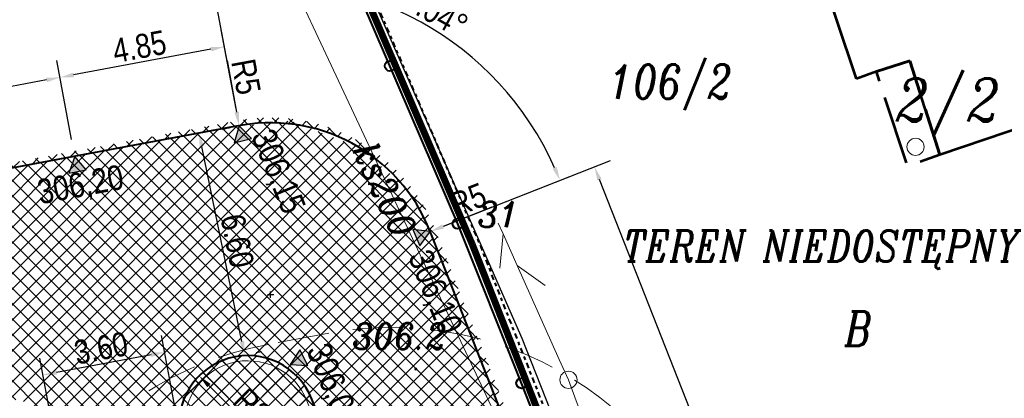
# Model space of a CAD drawing. Extents: x 779 to 3668, y -1329 to 9570.
# Tile 91 of 106: x 2194 to 2223, y -251 to -240. Entities that reach past the tile are written whole.
import ezdxf

# ---------------------------------------------------------------- set-up
doc = ezdxf.new("R2010")
doc.units = 0
for name, pattern in [('2.0_0.5', [2.5, 2, -0.5]), ('CENTER2', [1.125, 0.75, -0.125, 0.125, -0.125]), ('CIĄGłA', [0]), ('DASH', [0.75, 0.5, -0.25]), ('DGN Style 4', [0.3202, 0.16, -0.08, 0.0002, -0.08])]:
    doc.linetypes.add(name, pattern=pattern)
for name, color, linetype, lineweight in [('203-punkt graniczny', 7, 'Continuous', 0), ('203-punkt graniczny-Atr103', 7, 'Continuous', 0), ('210-oznaczenie konturu użytku gruntowego', 7, 'Continuous', 0), ('211-numer działki ewidencyjnej', 7, 'Continuous', 0), ('219-działka ewidencyjna', 7, 'Continuous', 0), ('311-podpora', 7, 'Continuous', 0), ('312-budynek ewidencyjny', 7, 'Continuous', 0), ('_a_obiekty', 250, 'Continuous', 30), ('AGP1_granica_opracow', 7, 'Continuous', 15), ('AGP1_KRAWEZNIKI', 7, 'Continuous', 40), ('AGP1_KRAWEZNIKI GRUBOŚCI', 7, 'Continuous', 9), ('blok - nawis', 7, 'Continuous', 0), ('blok - nawis-Atr25', 7, 'Continuous', 0), ('kanał technologiczny (linia)', 7, 'Continuous', 0), ('MPZP', 7, 'Continuous', 0), ('ogrodzenie trwałe (linia)', 7, 'Continuous', 0), ('przewód kanalizacyjny (linia)-SK', 7, 'Continuous', 0), ('przewód kanalizacyjny (linia)-SK-Atr1', 7, 'Continuous', 0), ('przewód telekomunikacyjny (linia)-STPOW - symbol', 7, 'Continuous', 0), ('PTRW02_01', 7, 'Continuous', 0), ('RTPW01', 253, 'Continuous', 0), ('słup (punkt)', 7, 'Continuous', 0), ('zz-legenda', 7, 'Continuous', 13), ('zz-wypełnienie-chodniki', 142, 'Continuous', 5), ('zz-wypełnienie-drogi', 52, 'Continuous', 5)]:
    doc.layers.add(name, color=color, linetype=linetype, lineweight=lineweight)
doc.layers.add('_a_ekran', color=250, linetype='Continuous')
doc.layers.add('zz-odwodnienie', color=5, linetype='Continuous')
doc.styles.add('ARIAL', font='ARIALN.TTF')
doc.styles.get("Standard").update_dxf_attribs({"font": 'arial.ttf'})
doc.styles.add('Style-ITALIC_1250', font='ITALIC_1250.shx')
doc.linetypes.add('902-500', pattern='A,3.75,[24,dgnlstyle-geo-mz.shx,S=0.002785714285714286,R=0,X=0,Y=0],3.75', length=7.5)
doc.dimstyles.new('z1do1', dxfattribs={"dimtxt": 0.7, "dimasz": 0.4, "dimexe": 0.5, "dimexo": 0.5, "dimgap": 0.1, "dimtad": 1, "dimrnd": 0.05, "dimzin": 0, "dimdsep": 46, "dimtxsty": 'ARIAL', "dimcen": 0.09, "dimazin": 0, "dimtfac": 1, "dimtofl": 0, "dimtmove": 0, "dimatfit": 3, "dimfxl": 1, "dimtolj": 1, "dimtzin": 0, "dimarcsym": 0})
pattern_1 = [(45, (0, 0), (-0.2245064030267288, 0.2245064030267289), []), (135, (0, 0), (-0.2245064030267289, -0.2245064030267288), [])]

# ---------------------------------------------------------------- blocks, each defined once
blk = doc.blocks.new('311')
at = {"color": 0, "linetype": 'Continuous', "lineweight": -2, "ltscale": 10}
blk.add_circle((0, 0), 2.5, dxfattribs=at)
blk = doc.blocks.new('203')
at = {"linetype": 'Continuous', "lineweight": -2, "ltscale": 10}
h = blk.add_hatch(color=0, dxfattribs=at)
edge = h.paths.add_edge_path()
edge.add_arc((0, 0), 0.45, 0, 360)
blk = doc.blocks.new('PT01')
at = {"color": 0, "linetype": 'Continuous', "lineweight": 13, "ltscale": 10}
for p, q in [((46.5, 0), (37.84, 5)), ((6.5, 0), (0, 0)), ((6.5, 0), (16.5, 0)), ((16.5, 0), (26.5, 0)), ((26.5, 0), (36.5, 0)), ((36.5, 0), (27.84, -5)), ((36.5, 0), (46.5, 0)), ((46.5, 0), (50, 0))]:
    blk.add_line(p, q, dxfattribs=at)
blk = doc.blocks.new('SM04')
at = {"color": 0, "linetype": 'Continuous', "lineweight": -2, "ltscale": 10}
blk.add_circle((0, 0), 2.5, dxfattribs=at)
blk = doc.blocks.new('RTPW01')
at = {"layer": 'RTPW01', "linetype": 'Continuous', "lineweight": 13, "true_color": 0x939598}
h = blk.add_hatch(color=252, dxfattribs=at)
edge = h.paths.add_edge_path()
edge.add_arc((0, 0), 0.045, 0, 360)
blk = doc.blocks.new('PZT MDCP podkład')
at = {"layer": '219-działka ewidencyjna', "color": 8, "linetype": 'Continuous', "lineweight": 13, "flags": 128}
for points in [[(2135.196406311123, 137.0864607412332), (2141.506406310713, 122.4164607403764)], [(2145.496406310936, 112.2964607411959), (2141.506406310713, 122.4164607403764)]]:
    blk.add_lwpolyline(points, dxfattribs=at)
at = {"layer": '312-budynek ewidencyjny', "color": 8, "linetype": 'Continuous', "lineweight": 53, "flags": 128}
for points in [[(2152.696406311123, 127.2364607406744), (2150.35640631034, 134.2264607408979)], [(2154.246406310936, 127.75646074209), (2153.276406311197, 127.4464607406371)], [(2155.126406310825, 125.0264607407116), (2154.246406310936, 127.75646074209)], [(2153.276406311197, 127.4464607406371), (2152.696406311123, 127.2364607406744)], [(2161.636406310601, 127.2264607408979), (2155.126406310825, 125.0264607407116)]]:
    blk.add_lwpolyline(points, dxfattribs=at)
at = {"layer": 'blok - nawis', "color": 8, "linetype": '2.0_0.5', "lineweight": 53, "flags": 128}
blk.add_lwpolyline([(2153.276406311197, 127.4464607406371), (2154.246406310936, 127.75646074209), (2155.126406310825, 125.0264607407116), (2154.186406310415, 124.6864607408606), (2153.276406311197, 127.4464607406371)], close=True, dxfattribs=at)
at = {"layer": 'MPZP', "color": 8, "linetype": 'DGN Style 4', "lineweight": 40, "flags": 128}
blk.add_lwpolyline([(2105.950835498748, 127.0314606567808), (2135.306348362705, 137.3370234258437), (2141.691342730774, 122.4926704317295), (2145.682467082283, 112.3698186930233), (2151.583598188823, 97.3969487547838), (2156.725831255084, 83.08073179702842), (2162.408999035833, 65.30082132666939), (2167.840760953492, 43.18364710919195), (2173.516804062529, 19.5318049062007), (2179.634830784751, 13.8408482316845), (2188.833263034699, 4.752397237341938), (2192.015697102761, 1.920277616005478)], dxfattribs=at)
at = {"layer": 'ogrodzenie trwałe (linia)', "color": 8, "linetype": '902-500', "lineweight": 30, "flags": 128}
blk.add_lwpolyline([(2201.026406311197, 25.93646074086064), (2203.096406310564, 26.22646074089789), (2196.526406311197, 52.65646074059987), (2189.216406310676, 78.32646074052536), (2185.026406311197, 90.1364607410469), (2181.246406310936, 100.9964607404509), (2180.716406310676, 103.6564607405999), (2164.906406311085, 146.8664607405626), (2145.896406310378, 140.4064607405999), (2135.536406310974, 136.5764607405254), (2142.946406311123, 119.6864607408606), (2154.066406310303, 91.52646074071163), (2156.85640631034, 82.92646074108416), (2163.326406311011, 62.1364607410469), (2173.076406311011, 21.41646074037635), (2181.186406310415, 20.27646074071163), (2186.806406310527, 20.09646074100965), (2192.936406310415, 20.7064607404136), (2195.036406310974, 22.77646074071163), (2196.636406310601, 25.26646074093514), (2198.206406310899, 25.54646074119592)], dxfattribs=at)
at = {"layer": 'przewód kanalizacyjny (linia)-SK', "color": 8, "linetype": 'Continuous', "lineweight": 13, "flags": 128}
blk.add_lwpolyline([(2134.056406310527, 134.75646074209), (2145.026406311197, 111.3864607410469), (2152.366406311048, 112.5364607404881)], dxfattribs=at)
at = {"layer": '203-punkt graniczny', "color": 8, "linetype": 'Continuous', "lineweight": 13, "xscale": 0.1, "yscale": 0.1, "zscale": 0.1}
blk.add_blockref('203', (2141.506406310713, 122.4164607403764), dxfattribs=at)
at = {"layer": '311-podpora', "color": 8, "linetype": 'Continuous', "lineweight": 13, "xscale": 0.1, "yscale": 0.1, "zscale": 0.1}
blk.add_blockref('311', (2154.416406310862, 125.25646074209), dxfattribs=at)
at = {"layer": 'przewód telekomunikacyjny (linia)-STPOW - symbol', "color": 8, "linetype": 'Continuous', "lineweight": 13, "xscale": 0.1, "yscale": 0.1, "zscale": 0.1}
for rotation in [114.118, 290.446]:
    blk.add_blockref('PT01', (2144.306406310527, 118.4764607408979), dxfattribs=dict(at, rotation=rotation))
at = {"layer": 'RTPW01', "color": 8, "linetype": 'Continuous', "lineweight": 13}
blk.add_blockref('RTPW01', (2139.858406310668, 118.7894607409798), dxfattribs=at)
at = {"layer": 'słup (punkt)', "color": 8, "linetype": 'Continuous', "lineweight": 13, "xscale": 0.1, "yscale": 0.1, "zscale": 0.1}
blk.add_blockref('SM04', (2144.306406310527, 118.4764607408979), dxfattribs=at)
at = {"layer": '203-punkt graniczny-Atr103', "color": 8, "lineweight": 13, "insert": (2141.665904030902, 122.9151256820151), "char_height": 0.75, "attachment_point": 7, "line_spacing_factor": 0.6}
blk.add_mtext('\\FITALIC_1250;\\H1x;\\W0.9;31', dxfattribs=at)
at = {"layer": '210-oznaczenie konturu użytku gruntowego', "color": 8, "linetype": 'Continuous', "lineweight": 13, "insert": (2152.353362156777, 119.4649555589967), "char_height": 1, "attachment_point": 7, "line_spacing_factor": 0.6}
blk.add_mtext('\\FITALIC_1250;\\H1x;\\W0.79;B', dxfattribs=at)
at = {"layer": '211-numer działki ewidencyjnej', "color": 8, "linetype": 'Continuous', "lineweight": 13, "insert": (2145.48563867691, 127.656238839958), "char_height": 1, "attachment_point": 1, "line_spacing_factor": 0.6}
blk.add_mtext('\\FITALIC_1250;\\H1x;\\W0.79;106/2', dxfattribs=at)
at = {"layer": 'blok - nawis-Atr25', "color": 8, "lineweight": 13, "insert": (2153.826406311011, 125.5797940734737), "char_height": 1.25, "attachment_point": 7, "line_spacing_factor": 0.6}
blk.add_mtext('\\FITALIC_1250;\\H1x;\\W0.9;2/2', dxfattribs=at)
at = {"layer": 'przewód kanalizacyjny (linia)-SK-Atr1', "color": 8, "lineweight": 13, "attachment_point": 4, "line_spacing_factor": 0.6}
for s, insert, char_height, rotation in [('\\FITALIC_1250;\\H1x;\\W0.9;ks200', (2138.343191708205, 125.3234753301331), 0.7500000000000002, 295.0799999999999), ('\\FITALIC_1250;\\H1x;\\W0.9;kl150', (2156.903488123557, 116.4919744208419), 0.75, 58.943000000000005)]:
    blk.add_mtext(s, dxfattribs=dict(at, insert=insert, char_height=char_height, rotation=rotation))
at = {"layer": 'PTRW02_01', "color": 8, "linetype": 'Continuous', "lineweight": 13, "style": 'Style-ITALIC_1250', "width": 0.8}
blk.add_text('TEREN NIEDOSTĘPNY', height=0.9, dxfattribs=at).set_placement((2145.910274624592, 121.9195707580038))
at = {"layer": 'RTPW01', "color": 8, "linetype": 'Continuous', "lineweight": 13, "style": 'Style-ITALIC_1250', "width": 0.9}
blk.add_text('306.2', height=0.75, dxfattribs=at).set_placement((2138.015997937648, 119.372162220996))
blk = doc.blocks.new('ekran akustyczny')
at = {"layer": '_a_ekran', "color": 7, "lineweight": 40, "ltscale": 0.01}
blk.add_lwpolyline([(-3747.093814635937, 2864.572444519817), (-3745.082267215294, 2885.182060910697), (-3742.991181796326, 2907.847278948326), (-3742.553984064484, 2926.4900541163), (-3742.736602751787, 2941.68912352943), (-3743.421846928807, 2957.762937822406), (-3743.490315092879, 2959.352943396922), (-3743.703226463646, 2964.352495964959), (-3743.939064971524, 2969.344629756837), (-3745.038839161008, 2984.30425865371)], dxfattribs=at)
for centre in [(-3744.305656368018, 2974.331172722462), (-3743.939064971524, 2969.344629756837), (-3743.703226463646, 2964.352495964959)]:
    blk.add_circle(centre, 0.15, dxfattribs=at)
blk = doc.blocks.new('d_rzędna')
at = {"layer": 'zz-odwodnienie'}
blk.add_hatch(color=0, dxfattribs=at).paths.add_polyline_path([(0, 0), (0.2580616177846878, 0.4469758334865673), (-0.2580616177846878, 0.4469758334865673)])
at = {"layer": 'zz-odwodnienie', "color": 0}
for p, q in [((-0.2580616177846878, 0.4469758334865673), (0, 0)), ((0.2580616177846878, 0.4469758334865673), (-0.2580616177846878, 0.4469758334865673)), ((-0.2580616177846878, 0.4469758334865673), (0, 0)), ((0.2580616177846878, 0.4469758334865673), (-0.2580616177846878, 0.4469758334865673)), ((0, 0), (0.2580616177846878, 0.4469758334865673)), ((0, 0), (0.2580616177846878, 0.4469758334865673))]:
    blk.add_line(p, q, dxfattribs=at)
blk = doc.blocks.new('*D1420')
at = {"layer": 'Defpoints', "color": 0, "transparency": 16777216}
for p in [(2199.352539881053, -243.5218948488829), (2199.507502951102, -243.4900294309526), (2200.680722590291, -249.9809116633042)]:
    blk.add_point(p, dxfattribs=at)
at = {"layer": 'zz-legenda', "color": 0, "lineweight": -2, "transparency": 16777216}
for p, q in [((2199.842292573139, -243.4211858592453), (2199.997255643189, -243.389320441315)), ((2200.75511846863, -249.5572440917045), (2199.588070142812, -243.881831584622)), ((2201.170475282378, -249.8802026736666), (2201.325438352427, -249.8483372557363))]:
    blk.add_line(p, q, dxfattribs=at)
at = {"layer": 'zz-legenda', "color": 0, "transparency": 16777216}
for points in [[(2199.653370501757, -243.868403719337), (2199.522769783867, -243.895259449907), (2199.507502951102, -243.4900294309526)], [(2200.820418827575, -249.5438162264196), (2200.689818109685, -249.5706719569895), (2200.83568566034, -249.9490462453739)]]:
    blk.add_solid(points, dxfattribs=at)
at = {"layer": 'zz-legenda', "color": 0, "transparency": 16777216, "insert": (2200.619621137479, -246.6274090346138), "char_height": 0.7, "attachment_point": 5, "rotation": 281.6198908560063, "style": 'ARIAL'}
blk.add_mtext('\\A1;6.60', dxfattribs=at)
blk = doc.blocks.new('*D1437')
at = {"layer": 'Defpoints', "color": 0, "transparency": 16777216}
for p in [(2211.022194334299, -244.4720630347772), (2206.241699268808, -246.3568629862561), (2212.80185635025, -262.9956572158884)]:
    blk.add_point(p, dxfattribs=at)
at = {"layer": 'zz-legenda', "color": 0, "lineweight": -2, "transparency": 16777216}
for p, q in [((2206.706851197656, -246.1734681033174), (2211.487346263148, -244.2886681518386)), ((2217.435635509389, -260.7387357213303), (2211.168910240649, -244.8441845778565)), ((2213.267008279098, -262.8122623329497), (2218.047503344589, -260.9274623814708))]:
    blk.add_line(p, q, dxfattribs=at)
at = {"layer": 'zz-legenda', "color": 0, "transparency": 16777216}
for points in [[(2211.230930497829, -244.8197319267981), (2211.10688998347, -244.868637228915), (2211.022194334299, -244.4720630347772)], [(2217.497655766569, -260.7142830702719), (2217.37361525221, -260.7631883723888), (2217.58235141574, -261.1108572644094)]]:
    blk.add_solid(points, dxfattribs=at)
at = {"layer": 'zz-legenda', "color": 0, "transparency": 16777216, "insert": (2214.727794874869, -252.6236901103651), "char_height": 0.7, "attachment_point": 5, "rotation": 291.51776953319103, "style": 'ARIAL'}
blk.add_mtext('\\A1;17.90', dxfattribs=at)
blk = doc.blocks.new('*D1447')
at = {"layer": 'Defpoints', "color": 0, "transparency": 16777216}
for p in [(2206.240897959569, -246.3548318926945), (2201.590179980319, -248.1908118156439)]:
    blk.add_point(p, dxfattribs=at)
at = {"layer": 'zz-legenda', "color": 0, "lineweight": -2, "transparency": 16777216}
for p, q in [((2208.035770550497, -245.6462638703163), (2206.612955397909, -246.2079534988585)), ((2201.500179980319, -248.1908118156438), (2201.680179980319, -248.1908118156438)), ((2201.590179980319, -248.2808118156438), (2201.590179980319, -248.100811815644))]:
    blk.add_line(p, q, dxfattribs=at)
at = {"layer": 'zz-legenda', "color": 0, "transparency": 16777216}
blk.add_solid([(2206.588475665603, -246.1459439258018), (2206.637435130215, -246.2699630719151), (2206.240897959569, -246.3548318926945)], dxfattribs=at)
at = {"layer": 'zz-legenda', "color": 0, "transparency": 16777216, "insert": (2207.342961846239, -245.4295531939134), "char_height": 0.7, "attachment_point": 5, "rotation": 21.542789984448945, "style": 'ARIAL'}
blk.add_mtext('\\A1;R5', dxfattribs=at)
blk = doc.blocks.new('*D1448')
at = {"layer": 'Defpoints', "color": 0, "transparency": 16777216}
for p in [(2207.667876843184, -241.4731793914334), (2200.674374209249, -243.2753973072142), (2206.241699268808, -246.3568629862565), (2201.590179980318, -248.1908118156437)]:
    blk.add_point(p, dxfattribs=at)
at = {"layer": 'zz-legenda', "color": 0, "lineweight": -2, "transparency": 16777216}
for p, q in [((2200.582793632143, -242.7838558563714), (2199.839347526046, -238.7935492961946)), ((2206.706851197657, -246.1734681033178), (2210.482929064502, -244.684678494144))]:
    blk.add_line(p, q, dxfattribs=at)
blk.add_arc((2201.590179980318, -248.1908118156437), 9.058972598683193, 24.04787697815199, 98.02383508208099, dxfattribs=at)
at = {"layer": 'zz-legenda', "color": 0, "transparency": 16777216}
for points in [[(2200.336443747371, -239.2863182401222), (2200.314922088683, -239.1547333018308), (2199.930928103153, -239.2850907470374)], [(2209.924346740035, -244.4734657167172), (2209.801416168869, -244.5250976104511), (2210.017777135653, -244.8680733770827)]]:
    blk.add_solid(points, dxfattribs=at)
at = {"layer": 'zz-legenda', "color": 0, "transparency": 16777216, "insert": (2206.198599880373, -239.8647182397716), "char_height": 0.7, "attachment_point": 5, "rotation": 331.03585603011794, "style": 'ARIAL'}
blk.add_mtext('\\A1;79.04°', dxfattribs=at)
blk = doc.blocks.new('*D1449')
at = {"layer": 'Defpoints', "color": 0, "transparency": 16777216}
for p in [(2195.459498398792, -241.8688993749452), (2200.674374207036, -243.2753973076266), (2195.887747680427, -244.1672748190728)]:
    blk.add_point(p, dxfattribs=at)
at = {"layer": 'zz-legenda', "color": 0, "lineweight": -2, "transparency": 16777216}
for p, q in [((2200.582787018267, -242.7838570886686), (2200.154537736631, -240.485481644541)), ((2199.852892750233, -241.0502916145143), (2195.852730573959, -241.7956296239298)), ((2195.796160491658, -243.6757346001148), (2195.367911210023, -241.3773591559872))]:
    blk.add_line(p, q, dxfattribs=at)
at = {"layer": 'zz-legenda', "color": 0, "transparency": 16777216}
for points in [[(2199.840681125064, -240.9847529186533), (2199.865104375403, -241.1158303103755), (2200.2461249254, -240.977021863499)], [(2195.840518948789, -241.7300909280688), (2195.864942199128, -241.861168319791), (2195.459498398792, -241.8688993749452)]]:
    blk.add_solid(points, dxfattribs=at)
at = {"layer": 'zz-legenda', "color": 0, "transparency": 16777216, "insert": (2197.769027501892, -240.9732985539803), "char_height": 0.7, "attachment_point": 5, "rotation": 10.554713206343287, "style": 'ARIAL'}
blk.add_mtext('\\A1;4.85', dxfattribs=at)
blk = doc.blocks.new('*D1450')
at = {"layer": 'Defpoints', "color": 0, "transparency": 16777216}
for p in [(2183.034226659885, -244.1824615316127), (2195.887747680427, -244.167274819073), (2183.462229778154, -246.4809943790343)]:
    blk.add_point(p, dxfattribs=at)
at = {"layer": 'zz-legenda', "color": 0, "lineweight": -2, "transparency": 16777216}
for p, q in [((2195.796217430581, -243.6757239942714), (2195.368214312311, -241.3771911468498)), ((2195.066503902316, -241.9419661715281), (2183.427467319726, -244.109237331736)), ((2183.370699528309, -245.9894435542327), (2182.942696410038, -243.6909107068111))]:
    blk.add_line(p, q, dxfattribs=at)
at = {"layer": 'zz-legenda', "color": 0, "transparency": 16777216}
for points in [[(2195.054299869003, -241.8764260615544), (2195.078707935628, -242.0075062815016), (2195.459744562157, -241.8687419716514)], [(2183.415263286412, -244.0436972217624), (2183.439671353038, -244.1747774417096), (2183.034226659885, -244.1824615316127)]]:
    blk.add_solid(points, dxfattribs=at)
at = {"layer": 'zz-legenda', "color": 0, "transparency": 16777216, "insert": (2189.163253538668, -242.5759299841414), "char_height": 0.7, "attachment_point": 5, "rotation": 10.548076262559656, "style": 'ARIAL'}
blk.add_mtext('\\A1;12.65', dxfattribs=at)
blk = doc.blocks.new('*D1455')
at = {"layer": 'Defpoints', "color": 0, "transparency": 16777216}
for p in [(2206.240897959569, -246.3548318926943), (2215.321103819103, -274.919922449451), (2217.650215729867, -275.2927490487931), (2217.650215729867, -275.2927490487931), (2221.237928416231, -285.3230512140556)]:
    blk.add_point(p, dxfattribs=at)
at = {"layer": 'zz-legenda', "color": 0, "lineweight": -2, "transparency": 16777216}
blk.add_arc((2217.650215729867, -275.2927490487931), 2.358762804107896, 121.2456932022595, 279.9535670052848, dxfattribs=at)
at = {"layer": 'zz-legenda', "color": 0, "transparency": 16777216}
for points in [[(2216.397080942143, -273.2163991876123), (2216.456327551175, -273.3358463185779), (2216.785045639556, -273.0983829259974)], [(2218.040878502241, -277.5515584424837), (2218.07497737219, -277.6804578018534), (2218.444626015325, -277.5137115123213)]]:
    blk.add_solid(points, dxfattribs=at)
at = {"layer": 'zz-legenda', "color": 0, "transparency": 16777216, "insert": (2215.870423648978, -275.961715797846), "char_height": 0.7, "attachment_point": 5, "rotation": 290.5996301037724, "style": 'ARIAL'}
blk.add_mtext('\\A1;178.16°', dxfattribs=at)
blk = doc.blocks.new('*D1457')
at = {"layer": 'Defpoints', "color": 0, "transparency": 16777216}
for p in [(2200.674357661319, -243.2754003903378), (2201.590179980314, -248.1908118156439)]:
    blk.add_point(p, dxfattribs=at)
at = {"layer": 'zz-legenda', "color": 0, "lineweight": -2, "transparency": 16777216}
for p, q in [((2200.32091021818, -241.3783734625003), (2200.601091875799, -242.8821674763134)), ((2201.500179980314, -248.1908118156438), (2201.680179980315, -248.1908118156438)), ((2201.590179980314, -248.2808118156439), (2201.590179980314, -248.1008118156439))]:
    blk.add_line(p, q, dxfattribs=at)
blk.add_arc((2201.590179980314, -248.1908118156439), 4.999999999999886, 100.5539425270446, 106.2837133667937, dxfattribs=at)
at = {"layer": 'zz-legenda', "color": 0, "transparency": 16777216}
blk.add_solid([(2200.666630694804, -242.8699565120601), (2200.535553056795, -242.8943784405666), (2200.674357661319, -243.2754003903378)], dxfattribs=at)
at = {"layer": 'zz-legenda', "color": 0, "transparency": 16777216, "insert": (2200.872622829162, -241.8501367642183), "char_height": 0.7, "attachment_point": 5, "rotation": 280.5541354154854, "style": 'ARIAL'}
blk.add_mtext('\\A1;R5', dxfattribs=at)
blk = doc.blocks.new('*D1458')
at = {"layer": 'Defpoints', "color": 0, "transparency": 16777216}
for p in [(2199.509050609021, -250.5566259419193), (2200.928588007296, -251.9654864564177)]:
    blk.add_point(p, dxfattribs=at)
at = {"layer": 'zz-legenda', "color": 0, "lineweight": -2, "transparency": 16777216}
blk.add_line((2201.131840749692, -252.1672104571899), (2199.792958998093, -250.8383989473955), dxfattribs=at)
at = {"layer": 'zz-legenda', "color": 0, "transparency": 16777216}
blk.add_solid([(2199.839921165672, -250.7910808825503), (2199.745996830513, -250.8857170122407), (2199.509050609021, -250.5566259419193)], dxfattribs=at)
at = {"layer": 'zz-legenda', "color": 0, "transparency": 16777216, "insert": (2201.052159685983, -251.45210316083), "char_height": 0.7, "attachment_point": 5, "rotation": 315.2162840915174, "style": 'ARIAL'}
blk.add_mtext('\\A1;R2', dxfattribs=at)
blk = doc.blocks.new('*D1583')
at = {"layer": 'Defpoints', "color": 0, "transparency": 16777216}
for p in [(2194.964620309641, -250.528311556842), (2199.050177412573, -252.8030874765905), (2195.511128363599, -253.4622991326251)]:
    blk.add_point(p, dxfattribs=at)
at = {"layer": 'zz-legenda', "color": 0, "lineweight": -2, "transparency": 16777216}
for p, q in [((2198.958618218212, -252.3115420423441), (2198.412110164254, -249.3775544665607)), ((2195.419569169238, -252.9707536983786), (2194.87306111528, -250.0367661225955)), ((2198.110433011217, -249.9423472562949), (2195.357856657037, -250.4550642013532))]:
    blk.add_line(p, q, dxfattribs=at)
at = {"layer": 'zz-legenda', "color": 0, "transparency": 16777216}
for points in [[(2198.098225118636, -249.8768078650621), (2198.122640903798, -250.0078866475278), (2198.503669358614, -249.8690999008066)], [(2195.345648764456, -250.3895248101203), (2195.370064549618, -250.520603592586), (2194.96462030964, -250.5283115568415)]]:
    blk.add_solid(points, dxfattribs=at)
at = {"layer": 'zz-legenda', "color": 0, "transparency": 16777216, "insert": (2196.65038628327, -249.7490388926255), "char_height": 0.7, "attachment_point": 5, "rotation": 10.551450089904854, "style": 'ARIAL'}
blk.add_mtext('\\A1;3.60', dxfattribs=at)

msp = doc.modelspace()

# ---------------------------------------------------------------- hatches: boundary and pattern name
at = {"layer": 'zz-wypełnienie-chodniki'}
h = msp.add_hatch(dxfattribs=at)
h.set_pattern_fill('ANSI37', color=256, scale=0.1, style=0)
h.set_pattern_definition(pattern_1)
edge = h.paths.add_edge_path()
edge.add_arc((2213.798152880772, -338.8711046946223), 2.632842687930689, 240.83171109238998, 270.2906532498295, ccw=False)
edge.add_arc((2214.307711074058, -338.3123928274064), 3.37347240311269, 200.4116660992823, 237.8982900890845, ccw=False)
edge.add_arc((2368.544108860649, -287.685559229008), 165.7037624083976, 197.7806309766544, 198.2175828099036, ccw=False)
edge.add_arc((2214.562165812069, -337.0583290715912), 4.000000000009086, 112.30075385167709, 197.8898825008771, ccw=False)
edge.add_line((2213.044292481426, -333.357510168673), (2216.905159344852, -332.0495769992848))
edge.add_arc((2211.040775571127, -315.8113433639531), 17.26473946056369, 289.8570159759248, 321.7647974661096)
edge.add_arc((2212.625452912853, -317.0850901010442), 15.23171446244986, 321.8391110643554, 367.1869803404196)
edge.add_line((2227.737494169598, -315.1794840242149), (2223.087990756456, -291.3849213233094))
edge.add_line((2223.087990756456, -291.3849213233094), (2221.237886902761, -285.3230589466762))
edge.add_line((2221.237886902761, -285.3230589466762), (2217.650174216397, -275.2927567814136))
edge.add_line((2217.650174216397, -275.2927567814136), (2210.523554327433, -257.2172198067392))
edge.add_line((2210.523554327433, -257.2172198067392), (2206.575240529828, -247.2029503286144))
edge.add_line((2206.575240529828, -247.2029503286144), (2206.241761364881, -246.3571335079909))
edge.add_arc((2201.589566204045, -248.1923033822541), 5.001076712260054, 21.52794352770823, 100.541275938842)
edge.add_line((2200.674650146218, -243.275627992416), (2200.541612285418, -243.3004086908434))
edge.add_line((2200.541612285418, -243.3004086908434), (2178.546908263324, -247.3973185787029))
edge.add_line((2178.546908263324, -247.3973185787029), (2187.812637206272, -297.1416013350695))
edge.add_line((2187.812637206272, -297.1416013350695), (2191.515679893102, -296.4518429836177))
edge.add_arc((2191.647852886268, -297.6476642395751), 1.203103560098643, -19.96193769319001, 96.30724697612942, ccw=False)
edge.add_arc((2192.308942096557, -297.8870733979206), 0.4999999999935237, 317.2270974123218, 339.9615464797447, ccw=False)
edge.add_arc((2197.626382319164, -302.8064078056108), 6.743964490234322, 137.2270973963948, 184.4631622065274)
edge.add_line((2190.902868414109, -303.3312104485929), (2191.261298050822, -305.6470830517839))
edge.add_line((2191.261298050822, -305.6470830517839), (2192.318950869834, -311.3577512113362))
edge.add_line((2192.318950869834, -311.3577512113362), (2193.162126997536, -315.9018189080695))
edge.add_line((2193.162126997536, -315.9018189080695), (2195.317900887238, -325.8369132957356))
edge.add_arc((2210.400793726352, -321.9094821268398), 15.58583882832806, 194.5951329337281, 204.2785181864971)
edge.add_arc((2203.597853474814, -324.8461195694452), 8.177987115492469, 205.1211640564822, 225.4637220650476)
edge.add_line((2197.862134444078, -330.675442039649), (2200.293390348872, -333.0918171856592))
edge.add_arc((2194.587794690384, -338.2653090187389), 7.70187247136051, 27.114490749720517, 42.19985456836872, ccw=False)
edge.add_line((2201.44321261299, -334.7550263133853), (2202.534785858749, -337.3047515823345))
edge.add_arc((2196.294933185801, -339.1341975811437), 6.502509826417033, -2.9609049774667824, 16.340470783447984, ccw=False)
edge.add_arc((2184.658865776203, -337.3537236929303), 18.25300297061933, 344.7003824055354, 353.34182273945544, ccw=False)
edge.add_line((2202.264967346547, -342.1700817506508), (2201.97496734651, -343.2200817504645))
edge.add_arc((2192.412753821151, -339.7061430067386), 10.18742818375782, 310.1754082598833, 339.82254230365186, ccw=False)
edge.add_line((2198.984967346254, -347.4900817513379), (2198.506741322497, -347.6819364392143))
edge.add_arc((2192.412753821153, -339.7061430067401), 10.03742818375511, 307.3820107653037, 339.7887873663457)
edge.add_arc((2172.677213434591, -334.532127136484), 30.40870538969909, 343.4897296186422, 347.8328201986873)
edge.add_arc((2184.653610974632, -337.3529042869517), 18.10831725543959, 348.5707290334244, 353.3645147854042)
edge.add_arc((2196.211605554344, -339.143093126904), 6.436124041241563, 357.3081371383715, 376.048817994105)
edge.add_line((2202.396891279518, -337.3637861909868), (2201.307357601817, -334.8188249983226))
edge.add_arc((2198.580633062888, -335.5044598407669), 2.811604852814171, 14.11440779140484, 55.20945348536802)
edge.add_line((2200.18487314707, -333.1954480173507), (2197.756660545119, -330.7820975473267))
edge.add_arc((2203.597853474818, -324.846119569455), 8.327987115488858, 205.1135589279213, 225.461118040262, ccw=False)
edge.add_arc((2210.400793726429, -321.9094821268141), 15.73583882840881, 194.5838918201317, 204.2825258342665, ccw=False)
edge.add_line((2195.171963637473, -325.8717236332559), (2193.015057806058, -315.9314125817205))
edge.add_line((2193.015057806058, -315.9314125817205), (2192.139354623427, -311.2391560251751))
edge.add_line((2192.139354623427, -311.2391560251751), (2189.468661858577, -311.7364003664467))
edge.add_line((2189.468661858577, -311.7364003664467), (2188.434282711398, -306.334377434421))
edge.add_line((2188.434282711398, -306.334377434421), (2191.142475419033, -305.8299800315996))
edge.add_line((2191.142475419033, -305.8299800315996), (2190.753769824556, -303.3485737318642))
edge.add_arc((2197.62638231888, -302.8064078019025), 6.893964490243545, 137.4766232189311, 184.5106019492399, ccw=False)
edge.add_arc((2192.177018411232, -297.8088940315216), 0.5000000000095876, 317.4766233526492, 342.9050172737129)
edge.add_arc((2191.651318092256, -297.6472178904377), 1.049999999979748, 342.9050174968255, 381.5320247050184)
edge.add_line((2192.628041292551, -297.2618456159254), (2185.88205571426, -298.5184068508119))
edge.add_line((2185.88205571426, -298.5184068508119), (2183.72506395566, -286.9376839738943))
edge.add_line((2183.72506395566, -286.9376839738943), (2184.855544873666, -286.7271130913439))
edge.add_line((2184.855544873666, -286.7271130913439), (2177.536339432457, -247.4331472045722))
edge.add_line((2177.536339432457, -247.4331472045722), (2178.519430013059, -247.2500290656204))
edge.add_line((2178.519430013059, -247.2500290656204), (2200.529099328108, -243.1501589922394))
edge.add_line((2200.529099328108, -243.1501589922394), (2200.64897745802, -243.1275829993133))
edge.add_arc((2201.589816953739, -248.191455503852), 5.150532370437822, 21.519896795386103, 100.52522516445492, ccw=False)
edge.add_line((2206.381306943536, -246.3021150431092), (2206.710303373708, -247.1365621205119))
edge.add_line((2206.710303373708, -247.1365621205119), (2210.670374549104, -257.180652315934))
edge.add_line((2210.670374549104, -257.180652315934), (2214.425768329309, -266.705627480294))
edge.add_line((2214.425768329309, -266.705627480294), (2215.039774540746, -266.463544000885))
edge.add_line((2215.039774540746, -266.463544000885), (2215.648720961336, -268.0077775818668))
edge.add_line((2215.648720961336, -268.0077775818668), (2215.034630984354, -268.2498940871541))
edge.add_line((2215.034630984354, -268.2498940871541), (2217.789719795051, -275.2377383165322))
edge.add_line((2217.789719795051, -275.2377383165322), (2221.381354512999, -285.2792765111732))
edge.add_line((2221.381354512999, -285.2792765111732), (2223.235207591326, -291.3561603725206))
edge.add_line((2223.235207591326, -291.3561603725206), (2227.886315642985, -315.1607178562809))
edge.add_arc((2212.625452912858, -317.0850901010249), 15.38171446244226, -38.161251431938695, 7.186980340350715, ccw=False)
edge.add_arc((2211.040775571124, -315.8113433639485), 17.41473946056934, 289.8520854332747, 321.76511738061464, ccw=False)
edge.add_line((2216.954700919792, -332.1911674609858), (2213.092420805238, -333.4995793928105))
edge.add_arc((2214.528808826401, -337.0426452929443), 3.823156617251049, 112.0680378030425, 198.2671306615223)
edge.add_line((2210.898318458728, -338.2410050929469), (2211.28663729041, -339.4366203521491))
edge.add_arc((2213.748107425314, -338.6216407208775), 2.592880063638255, 198.3194318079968, 219.5311920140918)
edge.add_arc((2213.798153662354, -338.8711088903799), 2.48284268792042, 214.3488660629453, 282.14863913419)
edge.add_line((2214.320664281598, -341.2983481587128), (2213.811508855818, -341.50391350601))
h = msp.add_hatch(dxfattribs=at)
h.set_pattern_fill('ANSI37', color=256, scale=0.1, style=0)
h.set_pattern_definition(pattern_1)
edge = h.paths.add_edge_path(flags=17)
edge.add_line((2203.922055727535, -254.5143170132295), (2202.589891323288, -251.1516261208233))
edge.add_arc((2200.906553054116, -251.9841822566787), 1.877971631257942, 26.31637094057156, 176.9055569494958)
edge.add_line((2199.031319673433, -251.882805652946), (2199.459924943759, -254.1836229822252))
edge.add_line((2199.459924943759, -254.1836229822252), (2202.268490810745, -253.6611521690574))
edge.add_line((2202.268490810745, -253.6611521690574), (2203.349370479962, -259.4714705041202))
edge.add_line((2203.349370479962, -259.4714705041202), (2205.119010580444, -259.1422685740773))
edge.add_line((2205.119010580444, -259.1422685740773), (2206.11941866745, -264.5200082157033))
edge.add_line((2206.11941866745, -264.5200082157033), (2201.246173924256, -265.4265663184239))
edge.add_line((2201.246173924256, -265.4265663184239), (2201.301040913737, -265.7215063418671))
edge.add_arc((2202.333330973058, -265.5294718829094), 1.050000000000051, 190.5381373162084, 280.5381373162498)
edge.add_line((2202.525365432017, -266.5617619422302), (2207.000155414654, -265.7293274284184))
edge.add_arc((2206.808120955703, -264.697037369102), 1.04999999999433, 280.5381373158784, 378.4542082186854)
edge.add_line((2207.80412675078, -264.3646633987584), (2203.922055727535, -254.5143170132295))
edge = h.paths.add_edge_path()
edge.add_arc((2200.908266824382, -251.9925229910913), 1.88015119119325, 26.56735766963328, 176.6545702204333, ccw=False)
edge.add_line((2202.589891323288, -251.1516261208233), (2203.922055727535, -254.5143170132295))
edge.add_line((2203.922055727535, -254.5143170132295), (2207.80412675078, -264.3646633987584))
edge.add_arc((2206.836479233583, -264.7137442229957), 1.028688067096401, -80.84466722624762, 19.837012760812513, ccw=False)
edge.add_line((2207.000155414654, -265.7293274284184), (2202.525365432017, -266.5617619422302))
edge.add_arc((2202.333330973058, -265.5294718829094), 1.050000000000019, 190.5381373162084, 280.5381373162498, ccw=False)
edge.add_line((2201.301040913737, -265.7215063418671), (2201.246173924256, -265.4265663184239))
edge.add_line((2201.246173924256, -265.4265663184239), (2201.098703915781, -265.4539998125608))
edge.add_line((2201.098703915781, -265.4539998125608), (2201.153570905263, -265.7489398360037))
edge.add_arc((2202.333330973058, -265.5294718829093), 1.200000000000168, 190.5381373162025, 280.5381373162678)
edge.add_line((2202.552798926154, -266.7092319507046), (2207.028974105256, -265.8765405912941))
edge.add_arc((2206.759559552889, -264.668631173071), 1.237590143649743, 282.5735602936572, 376.7728555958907)
edge.add_line((2207.944498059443, -264.3114896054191), (2204.113969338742, -254.5921217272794))
edge.add_line((2204.113969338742, -254.5921217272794), (2202.716073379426, -251.0684496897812))
edge.add_arc((2200.910615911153, -251.9930755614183), 2.028450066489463, 27.11827057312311, 177.6605772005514)
edge.add_line((2198.883856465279, -251.9102756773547), (2199.31245493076, -254.2110564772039))
edge.add_line((2199.31245493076, -254.2110564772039), (2199.459924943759, -254.1836229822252))
edge.add_line((2199.459924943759, -254.1836229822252), (2199.031319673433, -251.882805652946))
h = msp.add_hatch(dxfattribs=at)
h.set_pattern_fill('ANSI37', color=256, scale=0.1, style=0)
h.set_pattern_definition(pattern_1)
edge = h.paths.add_edge_path(flags=17)
edge.add_line((2203.873235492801, -254.3904853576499), (2202.649627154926, -251.2869975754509))
edge.add_arc((2200.928565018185, -251.965558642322), 1.849999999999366, 21.51776953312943, 190.5523305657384)
edge.add_line((2199.109852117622, -252.3043556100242), (2199.459929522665, -254.1836235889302))
edge.add_line((2199.459929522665, -254.1836235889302), (2202.268495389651, -253.6611527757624))
edge.add_line((2202.268495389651, -253.6611527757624), (2203.349375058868, -259.4714711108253))
edge.add_line((2203.349375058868, -259.4714711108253), (2205.11901515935, -259.1422691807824))
edge.add_line((2205.11901515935, -259.1422691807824), (2206.119423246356, -264.5200088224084))
edge.add_line((2206.119423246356, -264.5200088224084), (2201.246178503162, -265.4265669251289))
edge.add_line((2201.246178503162, -265.4265669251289), (2201.301045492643, -265.7215069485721))
edge.add_arc((2202.333335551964, -265.5294724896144), 1.050000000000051, 190.5381373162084, 280.5381373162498)
edge.add_line((2202.525370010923, -266.5617625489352), (2207.000158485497, -265.7293283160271))
edge.add_arc((2206.808124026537, -264.697038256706), 1.050000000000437, 280.538137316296, 381.5177695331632)
edge.add_line((2207.784943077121, -264.311909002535), (2203.873235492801, -254.3904853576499))
edge = h.paths.add_edge_path()
edge.add_arc((2200.928565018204, -251.9655586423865), 1.850000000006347, 21.517769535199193, 190.5523305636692, ccw=False)
edge.add_line((2202.649627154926, -251.2869975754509), (2203.873235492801, -254.3904853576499))
edge.add_line((2203.873235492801, -254.3904853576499), (2207.784943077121, -264.311909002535))
edge.add_arc((2206.808124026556, -264.6970382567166), 1.04999999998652, -79.46186268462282, 21.517769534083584, ccw=False)
edge.add_line((2207.000158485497, -265.729328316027), (2202.525370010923, -266.5617625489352))
edge.add_arc((2202.333335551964, -265.5294724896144), 1.050000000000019, 190.5381373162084, 280.5381373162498, ccw=False)
edge.add_line((2201.301045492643, -265.7215069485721), (2201.246178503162, -265.4265669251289))
edge.add_line((2201.246178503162, -265.4265669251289), (2201.098708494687, -265.4540004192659))
edge.add_line((2201.098708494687, -265.4540004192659), (2201.153575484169, -265.7489404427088))
edge.add_arc((2202.333335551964, -265.5294724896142), 1.200000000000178, 190.5381373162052, 280.5381373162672)
edge.add_line((2202.55280350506, -266.7092325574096), (2207.027591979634, -265.8767983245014))
edge.add_arc((2206.808124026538, -264.6970382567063), 1.200000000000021, 280.5381373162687, 381.5177695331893)
edge.add_line((2207.924488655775, -264.2568905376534), (2204.01200723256, -254.3335041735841))
edge.add_line((2204.01200723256, -254.3335041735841), (2202.789172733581, -251.2319791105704))
edge.add_arc((2200.928565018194, -251.9655586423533), 2.000000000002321, 21.51776953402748, 190.5523305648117)
edge.add_line((2198.962388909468, -252.3318256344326), (2199.312459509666, -254.2110570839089))
edge.add_line((2199.312459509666, -254.2110570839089), (2199.459929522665, -254.1836235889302))
edge.add_line((2199.459929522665, -254.1836235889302), (2199.109852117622, -252.3043556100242))
at = {"layer": 'zz-wypełnienie-drogi'}
h = msp.add_hatch(dxfattribs=at)
h.set_pattern_fill('ANSI37', color=256, scale=0.1, style=0)
h.set_pattern_definition([(45, (462.9080796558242, -495.6482805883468), (-0.2245064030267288, 0.2245064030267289), []), (135, (462.9080796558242, -495.6482805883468), (-0.2245064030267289, -0.2245064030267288), [])])
edge = h.paths.add_edge_path()
edge.add_line((2193.780827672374, -258.1902065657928), (2192.764576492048, -252.7342581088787))
edge.add_arc((2194.032486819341, -252.531223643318), 1.284063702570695, 100.97446523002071, 189.0977148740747, ccw=False)
edge.add_arc((2194.03248681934, -252.5312236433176), 1.284063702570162, 372.85121558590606, 460.9744652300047, ccw=False)
edge.add_line((2195.284385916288, -252.2456220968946), (2195.773473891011, -254.8704142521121))
edge.add_line((2195.773473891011, -254.8704142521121), (2199.31245493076, -254.211056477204))
edge.add_line((2199.31245493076, -254.211056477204), (2198.962388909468, -252.3318256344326))
edge.add_line((2198.962388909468, -252.3318256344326), (2198.929365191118, -252.0225964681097))
edge.add_arc((2200.928577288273, -251.9655835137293), 2.000024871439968, 90.0003515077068, 181.6335018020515, ccw=False)
edge.add_arc((2200.926902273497, -251.9682601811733), 2.002702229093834, 386.70065831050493, 449.95243014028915, ccw=False)
edge.add_line((2202.716048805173, -251.0683874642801), (2207.924485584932, -264.2568896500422))
edge.add_line((2207.924485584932, -264.2568896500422), (2212.61907238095, -262.5321746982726))
edge.add_line((2212.61907238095, -262.5321746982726), (2206.408497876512, -246.7800410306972))
edge.add_line((2206.408497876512, -246.7800410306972), (2206.113888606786, -246.0624178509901))
edge.add_line((2206.113888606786, -246.0624178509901), (2205.405324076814, -244.959556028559))
edge.add_line((2205.405324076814, -244.959556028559), (2204.148198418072, -243.8949295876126))
edge.add_line((2204.148198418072, -243.8949295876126), (2202.163668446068, -243.1360984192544))
edge.add_line((2202.163668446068, -243.1360984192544), (2200.435773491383, -243.3198502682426))
edge.add_line((2200.435773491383, -243.3198502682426), (2183.462321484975, -246.4817331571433))
edge.add_line((2183.462321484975, -246.4817331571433), (2187.645693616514, -268.9479672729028))
edge.add_line((2187.645693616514, -268.9479672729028), (2195.388596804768, -266.8216690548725))
edge.add_line((2195.388596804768, -266.8216690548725), (2195.255642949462, -266.1078911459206))
edge.add_line((2195.255642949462, -266.1078911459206), (2193.780827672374, -258.1902065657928))

# ---------------------------------------------------------------- linework, layer by layer
at = {"layer": '_a_obiekty', "color": 251, "linetype": 'DASH', "lineweight": 5, "ltscale": 3, "true_color": 0x636466}
msp.add_lwpolyline([(2203.290115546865, -249.3109352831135), (2201.520475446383, -249.6401372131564, 0.4142135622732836), (2193.518041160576, -261.3003707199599), (2194.518449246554, -266.6781103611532, 0.4163333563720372), (2206.249734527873, -274.6670610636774), (2208.016993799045, -274.3250608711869, 0.4120969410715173), (2215.948376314, -262.6783109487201), (2214.950349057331, -257.3133695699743, 0.4142135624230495)], format="xyb", close=True, dxfattribs=at)
at = {"layer": 'AGP1_granica_opracow', "color": 5, "linetype": 'CENTER2', "lineweight": 9, "ltscale": 5, "const_width": 0.2}
for points in [[(2207.464967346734, -246.730081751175), (2201.154967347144, -232.0600817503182), (2168.624967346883, -243.480081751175), (2167.594967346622, -243.840081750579), (2162.624967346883, -245.590081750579), (2166.544967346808, -265.8800817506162), (2169.934967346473, -283.3600817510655)], [(2222.494967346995, -286.1300817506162), (2217.354967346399, -271.820081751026), (2211.454967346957, -256.8500817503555), (2207.464967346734, -246.730081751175)]]:
    msp.add_lwpolyline(points, dxfattribs=at)
at = {"layer": 'AGP1_KRAWEZNIKI'}
for p, q in [((2200.541612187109, -243.3004087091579), (2194.407724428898, -244.4429558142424)), ((2206.575240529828, -247.2029503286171), (2206.241761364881, -246.3571335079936)), ((2210.523554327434, -257.2172198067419), (2206.575240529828, -247.2029503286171))]:
    msp.add_line(p, q, dxfattribs=at)
for points in [[(2200.43540445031, -243.3201918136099), (2178.546908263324, -247.3973185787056), (2182.410688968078, -268.140538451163), (2185.753195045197, -267.5179371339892, -0.4142135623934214), (2186.452920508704, -267.9979207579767), (2186.452920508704, -267.9979207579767, -0.4142135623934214), (2185.972936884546, -268.6976462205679), (2182.630430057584, -269.3202476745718), (2185.831484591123, -286.5055340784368)], [(2201.098708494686, -265.4540004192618), (2201.15357548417, -265.7489404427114, 0.4142135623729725), (2202.552803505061, -266.7092325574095), (2207.027591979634, -265.8767983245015, 0.4715219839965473), (2207.924488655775, -264.2568905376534), (2204.01200723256, -254.3335041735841), (2202.789172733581, -251.2319791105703, 0.9086113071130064), (2198.962388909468, -252.3318256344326), (2199.312459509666, -254.2110570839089)]]:
    msp.add_lwpolyline(points, format="xyb", dxfattribs=at)
msp.add_arc((2201.58720707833, -248.1937464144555), 5.0038008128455, 21.53340163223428, 102.0614204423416, dxfattribs=at)
at = {"layer": 'AGP1_KRAWEZNIKI GRUBOŚCI', "color": 18, "linetype": 'CIĄGłA', "true_color": 0x000000}
msp.add_lwpolyline([(2201.246178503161, -265.426566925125), (2201.301045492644, -265.7215069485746, 0.4142135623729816), (2202.525370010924, -266.561762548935), (2207.000158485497, -265.729328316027, 0.4715219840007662), (2207.784943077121, -264.3119090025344), (2203.873235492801, -254.3904853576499), (2202.649627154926, -251.2869975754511, 0.9086113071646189), (2199.109852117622, -252.3043556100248), (2199.45992271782, -254.1835870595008)], format="xyb", dxfattribs=at)

# ---------------------------------------------------------------- block references
at = {"rotation": 19.06936651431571}
msp.add_blockref('ekran akustyczny', (6715.650727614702, -1829.333812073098), dxfattribs=at)
at = {"layer": 'kanał technologiczny (linia)', "color": 18, "linetype": 'CIĄGłA', "lineweight": 5, "true_color": 0x000000}
msp.add_blockref('PZT MDCP podkład', (65.95856103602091, -369.1465424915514), dxfattribs=at)
at = {"layer": 'zz-odwodnienie'}
for p, rotation in [((2200.674329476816, -243.2739215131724), 193.5844781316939), ((2195.887706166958, -244.167282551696), 190.5514499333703), ((2206.241657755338, -246.3568707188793), 113.2739672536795), ((2202.163962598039, -250.22977641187), 297.025100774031)]:
    msp.add_blockref('d_rzędna', p, dxfattribs=dict(at, rotation=rotation))

# ---------------------------------------------------------------- texts
at = {"layer": 'zz-odwodnienie', "char_height": 0.7199999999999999, "width": 4.627268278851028, "attachment_point": 1}
for s, insert, rotation in [('{\\fArial Narrow|b0|i0|c238|p34;306,15}', (2201.683652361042, -243.2964952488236), 292.28046119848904), ('{\\fArial Narrow|b0|i0|c238|p34;306,20}', (2194.745544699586, -244.8577973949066), 10.55144897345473), ('{\\fArial Narrow|b0|i0|c238|p34;306,10}', (2206.253220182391, -246.8080279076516), 292.28046119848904), ('{\\fArial Narrow|b0|i0|c238|p34;306,05}', (2203.290063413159, -249.5299728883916), 292.28046119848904)]:
    msp.add_mtext(s, dxfattribs=dict(at, insert=insert, rotation=rotation))

# ---------------------------------------------------------------- dimensions: what is measured, and where the dimension line sits
at = {"layer": 'zz-legenda'}
dim = msp.add_angular_dim_3p(base=(2207.667876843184, -241.4731793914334), center=(2201.590179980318, -248.1908118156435), p1=(2206.241699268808, -246.3568629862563), p2=(2200.674374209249, -243.2753973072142), dimstyle='z1do1', dxfattribs=at)
dim.commit()
dim.dimension.update_dxf_attribs({"geometry": '*D1448', "text_midpoint": (2206.198599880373, -239.8647182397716)})
for p1, p2, distance, picture, middle in [((2200.674374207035, -243.2753973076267), (2195.887747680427, -244.1672748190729), -2.3379322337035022, '*D1449', (2197.769027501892, -240.9732985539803)), ((2195.887747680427, -244.1672748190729), (2183.462229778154, -246.4809943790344), -2.3380418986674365, '*D1450', (2189.163253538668, -242.5759299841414)), ((2200.68072259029, -249.9809116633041), (2199.352539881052, -243.5218948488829), -0.15820542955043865, '*D1420', (2200.619621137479, -246.6274090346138)), ((2212.80185635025, -262.9956572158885), (2206.241699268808, -246.3568629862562), -5.138638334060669, '*D1437', (2214.727794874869, -252.6236901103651))]:
    dim = msp.add_aligned_dim(p1=p1, p2=p2, distance=distance, dimstyle='z1do1', dxfattribs=at)
    dim.commit()
    dim.dimension.update_dxf_attribs({"geometry": picture, "text_midpoint": middle})
for center, mpoint, picture, middle in [((2201.590179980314, -248.1908118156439), (2200.674357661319, -243.2754003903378), '*D1457', (2200.872622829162, -241.8501367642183)), ((2201.590179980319, -248.1908118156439), (2206.240897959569, -246.3548318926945), '*D1447', (2207.342961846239, -245.4295531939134))]:
    dim = msp.add_radius_dim(center=center, mpoint=mpoint, dimstyle='z1do1', override={"dimdec": 0}, dxfattribs=at)
    dim.commit()
    dim.dimension.update_dxf_attribs({"geometry": picture, "text_midpoint": middle})
dim = msp.add_angular_dim_2l(base=(2215.321103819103, -274.919922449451), line1=((2217.650215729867, -275.292749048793), (2206.240897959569, -246.3548318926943)), line2=((2221.237928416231, -285.3230512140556), (2217.650215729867, -275.292749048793)), dimstyle='z1do1', dxfattribs=at)
dim.commit()
dim.dimension.update_dxf_attribs({"geometry": '*D1455', "text_midpoint": (2215.870423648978, -275.9617157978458)})
dim = msp.add_linear_dim(base=(2194.964620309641, -250.528311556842), p1=(2199.050177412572, -252.8030874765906), p2=(2195.511128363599, -253.4622991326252), angle=10.55145008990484, dimstyle='z1do1', dxfattribs=at)
dim.commit()
dim.dimension.update_dxf_attribs({"geometry": '*D1583', "text_midpoint": (2196.65038628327, -249.7490388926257)})
dim = msp.add_radius_dim(center=(2200.928588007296, -251.9654864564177), mpoint=(2199.509050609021, -250.5566259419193), dimstyle='z1do1', override={"dimdec": 0}, dxfattribs=at)
dim.commit()
dim.dimension.update_dxf_attribs({"geometry": '*D1458', "text_midpoint": (2200.734155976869, -251.7725168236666), "dimtype": 164})

doc.saveas('drawing.dxf')
